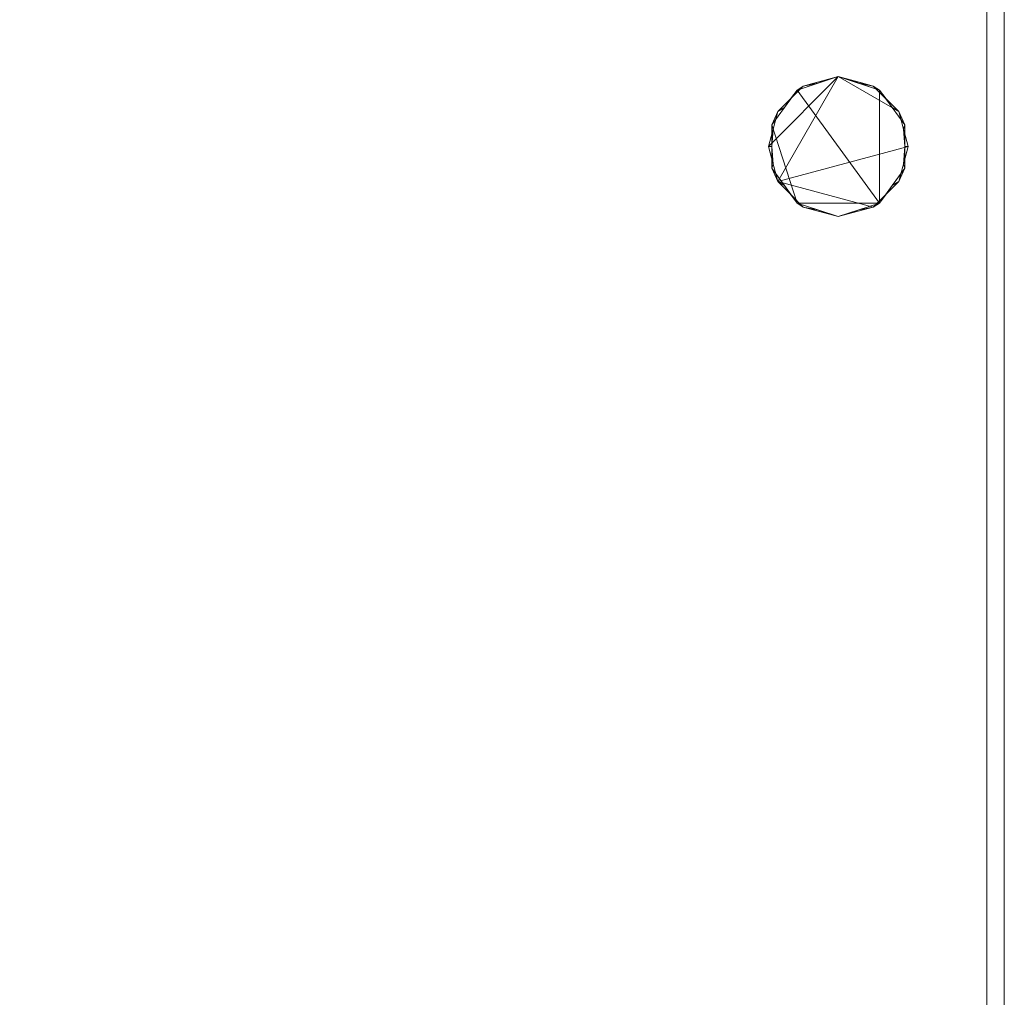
# Model space of a CAD drawing. Header units: inches. Extents: x 361 to 802, y -362 to 528.
# Tile 47 of 256: x 550 to 564, y -197 to -183. Entities that reach past the tile are written whole.
import ezdxf

# ---------------------------------------------------------------- set-up
doc = ezdxf.new("R2010")
doc.units = ezdxf.units.IN
doc.header["$MEASUREMENT"] = 0
doc.layers.add('A-FLOR-HRAL', color=11, linetype='Continuous', lineweight=9)
doc.layers.add('S-STRS', color=31, linetype='Continuous', lineweight=9)

# ---------------------------------------------------------------- blocks, each defined once
blk = doc.blocks.new('Railing - 2_-1991404-3D - Electrical Coordination')
at = {"layer": 'A-FLOR-HRAL', "color": 251}
mesh = blk.add_polyface(dxfattribs=at)
corners = [(-1, 0, 9.589), (-1, 0, 36), (-0.866, 0.5, 36), (-0.5, 0.866, 36), (0, 1, 36), (0.5, 0.866, 36), (0.866, 0.5, 36), (1, 0, 36), (1, 0, 9.589), (0.809, 0.588, 9.589), (0.309, 0.951, 9.589), (-0.309, 0.951, 9.589), (-0.809, 0.588, 9.589), (0.906, 0.35, 36), (0.905, 0.294, 9.589), (-0.906, 0.35, 36), (-0.905, 0.294, 9.589), (0.559, 0.769, 9.589), (0.683, 0.683, 36), (0.25, 0.933, 36), (-0.559, 0.769, 9.589), (-0.683, 0.683, 36), (-0.25, 0.933, 36), (0, 0.951, 9.589), (0.953, 0.175, 36), (-0.953, 0.175, 36)]
mesh.append_faces([[corners[k] for k in face] for face in [(25, 0, 1)]], dxfattribs={"vtx0": -1, "color": 251})
mesh.append_faces([[corners[k] for k in face] for face in [(0, 25, 16), (3, 20, 21), (23, 19, 10), (19, 23, 4), (11, 22, 23), (6, 9, 18)]], dxfattribs={"vtx0": -1, "vtx1": -1, "color": 251})
mesh.append_faces([[corners[k] for k in face] for face in [(18, 9, 17), (6, 14, 9), (3, 11, 20), (17, 5, 18), (12, 2, 21), (11, 3, 22), (23, 22, 4)]], dxfattribs={"vtx0": -1, "vtx2": -1, "color": 251})
mesh.append_faces([[corners[k] for k in face] for face in [(14, 6, 13, 24)]], dxfattribs={"vtx0": -1, "vtx3": -1, "color": 251})
mesh.append_faces([[corners[k] for k in face] for face in [(8, 14, 24), (15, 2, 16, 25), (17, 10, 5), (19, 5, 10), (20, 12, 21), (12, 16, 2)]], dxfattribs={"vtx1": -1, "vtx2": -1, "color": 251})
mesh.append_faces([[corners[k] for k in face] for face in [(24, 7, 8)]], dxfattribs={"vtx2": -1, "color": 251})
mesh = blk.add_polyface(dxfattribs=at)
corners = [(-1, 0, 36), (-0.866, -0.5, 36), (-0.5, -0.866, 36), (0, -1, 36), (0.5, -0.866, 36), (0.866, -0.5, 36), (1, 0, 36), (0.866, 0.5, 36), (0.5, 0.866, 36), (0, 1, 36), (-0.5, 0.866, 36), (-0.866, 0.5, 36)]
mesh.append_faces([[corners[k] for k in face] for face in [(0, 4, 9, 10)]], dxfattribs={"vtx0": -1, "vtx1": -1, "vtx3": -1, "color": 251})
mesh.append_faces([[corners[k] for k in face] for face in [(2, 3, 0, 1), (11, 0, 10)]], dxfattribs={"vtx1": -1, "color": 251})
mesh.append_faces([[corners[k] for k in face] for face in [(3, 4, 0)]], dxfattribs={"vtx1": -1, "vtx2": -1, "color": 251})
mesh.append_faces([[corners[k] for k in face] for face in [(7, 8, 9, 4)]], dxfattribs={"vtx2": -1, "vtx3": -1, "color": 251})
mesh.append_faces([[corners[k] for k in face] for face in [(4, 5, 6, 7)]], dxfattribs={"vtx3": -1, "color": 251})
mesh = blk.add_polyface(dxfattribs=at)
corners = [(1, 0, 9.589), (0.809, -0.588, 9.589), (0.309, -0.951, 9.589), (-0.309, -0.951, 9.589), (-0.809, -0.588, 9.589), (-1, 0, 9.589), (-0.809, 0.588, 9.589), (-0.309, 0.951, 9.589), (0.309, 0.951, 9.589), (0.809, 0.588, 9.589)]
mesh.append_faces([[corners[k] for k in face] for face in [(1, 9, 0)]], dxfattribs={"vtx0": -1, "color": 251})
mesh.append_faces([[corners[k] for k in face] for face in [(6, 9, 4, 5)]], dxfattribs={"vtx0": -1, "vtx1": -1, "color": 251})
mesh.append_faces([[corners[k] for k in face] for face in [(1, 3, 4, 9)]], dxfattribs={"vtx0": -1, "vtx2": -1, "vtx3": -1, "color": 251})
mesh.append_faces([[corners[k] for k in face] for face in [(1, 2, 3)]], dxfattribs={"vtx2": -1, "color": 251})
mesh.append_faces([[corners[k] for k in face] for face in [(6, 7, 8, 9)]], dxfattribs={"vtx3": -1, "color": 251})
mesh = blk.add_polyface(dxfattribs=at)
corners = [(-1, 0, 36), (-1, 0, 9.589), (-0.809, -0.588, 9.589), (-0.309, -0.951, 9.589), (0.309, -0.951, 9.589), (0.809, -0.588, 9.589), (1, 0, 9.589), (1, 0, 36), (0.866, -0.5, 36), (0.5, -0.866, 36), (0, -1, 36), (-0.5, -0.866, 36), (-0.866, -0.5, 36), (-0.906, -0.35, 36), (-0.905, -0.294, 9.589), (0.906, -0.35, 36), (0.905, -0.294, 9.589), (-0.559, -0.769, 9.589), (-0.683, -0.683, 36), (-0.25, -0.933, 36), (0.559, -0.769, 9.589), (0.683, -0.683, 36), (0.25, -0.933, 36), (0, -0.951, 9.589), (-0.953, -0.175, 36), (0.953, -0.175, 36)]
mesh.append_faces([[corners[k] for k in face] for face in [(25, 6, 7)]], dxfattribs={"vtx0": -1, "color": 251})
mesh.append_faces([[corners[k] for k in face] for face in [(12, 2, 18), (6, 25, 16), (23, 19, 3), (19, 23, 10), (9, 20, 21), (4, 22, 23)]], dxfattribs={"vtx0": -1, "vtx1": -1, "color": 251})
mesh.append_faces([[corners[k] for k in face] for face in [(18, 2, 17), (12, 14, 2), (9, 4, 20), (17, 11, 18), (5, 8, 21), (4, 9, 22), (23, 22, 10)]], dxfattribs={"vtx0": -1, "vtx2": -1, "color": 251})
mesh.append_faces([[corners[k] for k in face] for face in [(14, 12, 13, 24)]], dxfattribs={"vtx0": -1, "vtx3": -1, "color": 251})
mesh.append_faces([[corners[k] for k in face] for face in [(1, 14, 24), (17, 3, 11), (15, 8, 16, 25), (20, 5, 21), (5, 16, 8), (19, 11, 3)]], dxfattribs={"vtx1": -1, "vtx2": -1, "color": 251})
mesh.append_faces([[corners[k] for k in face] for face in [(24, 0, 1)]], dxfattribs={"vtx2": -1, "color": 251})
blk = doc.blocks.new('Railing - Railing-1991315-3D - Electrical Coordination')
at = {"rotation": 269.9999999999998}
blk.add_blockref('Railing - 2_-1991404-3D - Electrical Coordination', (599.125, -195.359, 1.5), dxfattribs=at)
blk = doc.blocks.new('ST-VDC-01_ARCH_REF_v001_rvt_rvt-1-3D - Electrical Coordination')
at = {"layer": 'A-FLOR-HRAL', "color": 251, "lineweight": 9}
blk.add_blockref('Railing - Railing-1991315-3D - Electrical Coordination', (-37.646, 10.749), dxfattribs=at)
at = {"layer": 'S-STRS', "color": 251}
mesh = blk.add_polyface(dxfattribs=at)
corners = [(507.604, -147.501, 164.645), (519.604, -147.501, 164.645), (519.604, -135.538, 164.645), (563.604, -135.538, 164.645), (563.604, -224.501, 164.645), (463.604, -224.501, 164.645), (463.604, -124.501, 164.645), (463.604, -123.211, 164.645), (507.604, -123.211, 164.645), (507.604, -124.501, 164.645)]
mesh.append_faces([[corners[k] for k in face] for face in [(0, 5, 6, 9)]], dxfattribs={"vtx0": -1, "vtx2": -1, "color": 251})
mesh.append_faces([[corners[k] for k in face] for face in [(0, 1, 4, 5)]], dxfattribs={"vtx1": -1, "vtx3": -1, "color": 251})
mesh.append_faces([[corners[k] for k in face] for face in [(6, 7, 8, 9), (1, 2, 3, 4)]], dxfattribs={"vtx3": -1, "color": 251})
mesh = blk.add_polyface(dxfattribs=at)
corners = [(519.604, -135.501, 164.895), (519.604, -147.501, 164.895), (507.604, -147.501, 164.895), (507.604, -124.501, 164.895), (507.604, -123.248, 164.895), (463.604, -123.248, 164.895), (463.604, -124.501, 164.895), (463.604, -224.501, 164.895), (563.604, -224.501, 164.895), (563.604, -135.501, 164.895)]
mesh.append_faces([[corners[k] for k in face] for face in [(7, 1, 2)]], dxfattribs={"vtx0": -1, "vtx2": -1, "color": 251})
mesh.append_faces([[corners[k] for k in face] for face in [(1, 7, 8, 9)]], dxfattribs={"vtx0": -1, "vtx3": -1, "color": 251})
mesh.append_faces([[corners[k] for k in face] for face in [(6, 7, 2, 3)]], dxfattribs={"vtx1": -1, "vtx3": -1, "color": 251})
mesh.append_faces([[corners[k] for k in face] for face in [(9, 0, 1), (4, 5, 6, 3)]], dxfattribs={"vtx2": -1, "color": 251})
mesh = blk.add_polyface(dxfattribs=at)
corners = [(563.604, -224.501, 167.645), (563.854, -224.751, 167.645), (563.854, -135.136, 167.645), (563.604, -135.136, 167.645)]
mesh.append_faces([[corners[k] for k in face] for face in [(0, 1, 2, 3)]], dxfattribs={"color": 251})
mesh = blk.add_polyface(dxfattribs=at)
corners = [(563.604, -224.501, 155.645), (563.604, -224.501, 167.645), (563.604, -135.136, 167.645), (563.604, -138.542, 155.645)]
mesh.append_faces([[corners[k] for k in face] for face in [(3, 0, 1, 2)]], dxfattribs={"color": 251})
mesh = blk.add_polyface(dxfattribs=at)
corners = [(563.854, -224.751, 167.645), (563.854, -224.751, 155.645), (563.854, -138.542, 155.645), (563.854, -135.136, 167.645)]
mesh.append_faces([[corners[k] for k in face] for face in [(0, 1, 2, 3)]], dxfattribs={"color": 251})
mesh = blk.add_polyface(dxfattribs=at)
corners = [(563.604, -135.501, 164.895), (563.604, -224.501, 164.895), (563.604, -224.501, 164.645), (563.604, -135.538, 164.645)]
mesh.append_faces([[corners[k] for k in face] for face in [(3, 0, 1, 2)]], dxfattribs={"color": 251})
mesh = blk.add_polyface(dxfattribs=at)
corners = [(563.854, -224.751, 155.645), (563.604, -224.501, 155.645), (563.604, -138.542, 155.645), (563.854, -138.542, 155.645)]
mesh.append_faces([[corners[k] for k in face] for face in [(3, 0, 1, 2)]], dxfattribs={"color": 251})

msp = doc.modelspace()

# ---------------------------------------------------------------- block references
at = {"color": 251, "lineweight": 9}
msp.add_blockref('ST-VDC-01_ARCH_REF_v001_rvt_rvt-1-3D - Electrical Coordination', (0, 0), dxfattribs=at)

doc.saveas('drawing.dxf')
